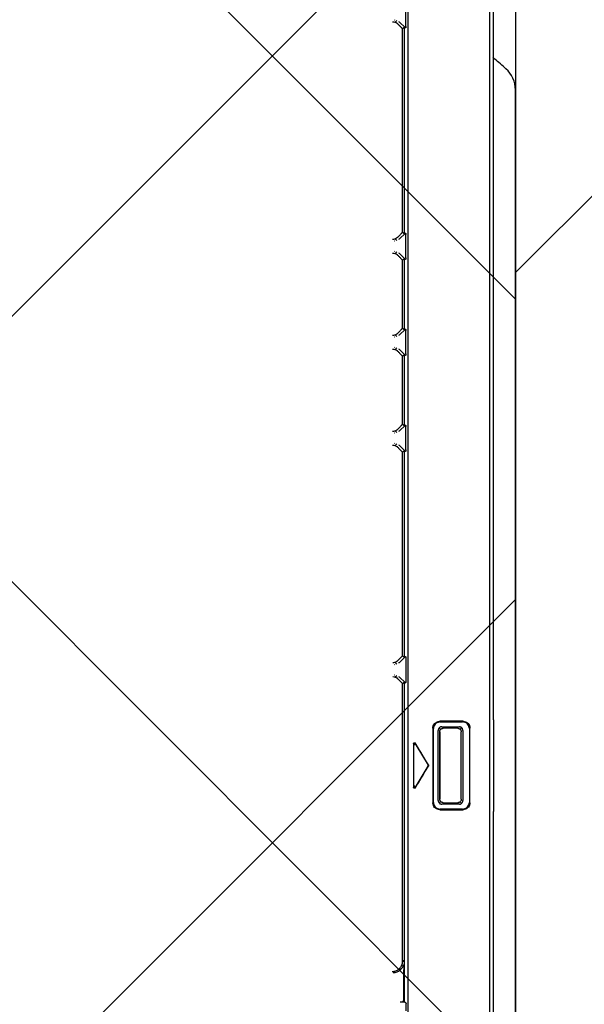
# Model space of a CAD drawing. Header units: millimetres. Extents: x 24385 to 79107, y -56478 to -23676.
# Tile 95 of 256: x 29212 to 29228, y -35241 to -35213. Entities that reach past the tile are written whole.
import ezdxf

# ---------------------------------------------------------------- set-up
doc = ezdxf.new("R2010")
doc.units = ezdxf.units.MM
doc.header["$LTSCALE"] = 2
doc.linetypes.add('DASHED', pattern=[19.05, 12.7, -6.35])
doc.layers.add('0_OPIS', color=7, linetype='Continuous', lineweight=13)
doc.layers.add('A_KRESKOWANIE', color=9, linetype='Continuous', lineweight=0)
for name, color, linetype in [('3DPLAN_A_KRESKOWANIE 1', 253, 'Continuous'), ('3DPLAN_A_OPIS', 8, 'Continuous'), ('3DPLAN_K_NOŚNA', 7, 'Continuous'), ('IS_freon_urządzenia', 3, 'DASHED'), ('IS_KLIM_urządzenia', 3, 'Continuous')]:
    doc.layers.add(name, color=color, linetype=linetype)
doc.styles.add('ARIAL', font='arial.ttf')

# ---------------------------------------------------------------- blocks, each defined once
blk = doc.blocks.new('G$C8A3076D4')
at = {"layer": 'IS_KLIM_urządzenia', "linetype": 'Continuous'}
for p, q in [((38.079, 24.563), (40.349, 24.563)), ((37.874, 23.665), (37.874, 24.354)), ((37.917, 24.52), (37.928, 24.508)), ((38.023, 23.71), (38.022, 24.255)), ((38.1, 24.282), (38.059, 24.323)), ((38.134, 24.36), (40.294, 24.36)), ((40.328, 24.282), (40.37, 24.323)), ((40.406, 24.255), (40.405, 23.718)), ((40.5, 24.508), (40.511, 24.52)), ((40.555, 24.353), (40.555, 23.666)), ((38.101, 23.684), (38.06, 23.643)), ((40.284, 23.658), (38.143, 23.658)), ((40.327, 23.683), (40.368, 23.643)), ((37.928, 23.512), (37.916, 23.5)), ((40.351, 23.457), (38.077, 23.457)), ((40.292, 23.606), (38.136, 23.606)), ((40.512, 23.5), (40.5, 23.512)), ((38.581, 22.917), (39.199, 23.29)), ((39.2, 23.289), (39.231, 23.289)), ((39.214, 23.297), (39.214, 23.309)), ((39.231, 23.289), (39.848, 22.917)), ((38.558, 22.88), (38.513, 22.867)), ((39.87, 22.88), (39.915, 22.867)), ((100.072, 22.682), (2.637, 22.68)), ((16.324, 22.405), (16.513, 22.594)), ((16.5, 22.553), (22.84, 22.553)), ((22.827, 22.594), (23.015, 22.405)), ((23.448, 22.406), (23.636, 22.594)), ((23.623, 22.553), (25.795, 22.553)), ((25.782, 22.594), (25.97, 22.405)), ((26.403, 22.406), (26.591, 22.594)), ((26.578, 22.553), (28.75, 22.553)), ((28.737, 22.594), (28.925, 22.406)), ((29.358, 22.406), (29.546, 22.594)), ((29.533, 22.553), (35.874, 22.553)), ((35.861, 22.594), (36.049, 22.406)), ((36.482, 22.406), (36.67, 22.594)), ((36.657, 22.553), (46.488, 22.553)), ((45.344, 22.544), (45.502, 22.544)), ((45.458, 22.415), (45.487, 22.445)), ((46.485, 22.544), (45.502, 22.544)), ((46.496, 22.581), (46.496, 22.433)), ((16.262, 22.255), (16.269, 22.272)), ((16.333, 22.277), (16.282, 22.325)), ((16.315, 22.384), (16.324, 22.405)), ((23.058, 22.325), (23.007, 22.277)), ((23.015, 22.405), (23.024, 22.384)), ((23.07, 22.273), (23.077, 22.255)), ((23.386, 22.255), (23.393, 22.272)), ((23.456, 22.277), (23.406, 22.325)), ((23.439, 22.384), (23.448, 22.406)), ((26.013, 22.325), (25.962, 22.277)), ((25.97, 22.405), (25.979, 22.384)), ((26.025, 22.273), (26.032, 22.255)), ((26.341, 22.255), (26.348, 22.272)), ((26.411, 22.277), (26.361, 22.325)), ((26.394, 22.384), (26.403, 22.406)), ((28.968, 22.325), (28.917, 22.277)), ((28.925, 22.405), (28.934, 22.384)), ((28.98, 22.273), (28.987, 22.255)), ((29.296, 22.255), (29.303, 22.272)), ((29.367, 22.277), (29.316, 22.325)), ((29.349, 22.384), (29.358, 22.406)), ((36.092, 22.325), (36.041, 22.278)), ((36.049, 22.406), (36.058, 22.384)), ((36.104, 22.273), (36.111, 22.255)), ((36.42, 22.255), (36.427, 22.273)), ((36.49, 22.278), (36.44, 22.325)), ((36.473, 22.384), (36.482, 22.406))]:
    blk.add_line(p, q, dxfattribs=at)
for points, degree in [([(18.418, 25.983), (18.17, 25.983), (17.928, 25.872), (17.767, 25.688)], 3), ([(18.643, 25.983), (18.568, 25.983), (18.493, 25.983), (18.418, 25.983)], 3), ([(5.501, 25.184), (87.905, 25.184)], 1), ([(13.075, 25.294), (21.292, 25.294), (29.509, 25.294), (37.726, 25.294)], 3), ([(17.469, 25.349), (17.452, 25.329), (17.433, 25.31), (17.414, 25.292)], 3), ([(37.726, 25.294), (37.767, 25.297), (37.809, 25.301), (37.85, 25.304)], 3), ([(37.85, 25.304), (38.764, 25.304), (39.678, 25.304), (40.592, 25.304)], 3), ([(40.592, 25.304), (40.634, 25.301), (40.675, 25.297), (40.717, 25.294)], 3), ([(40.36, 24.582), (39.596, 24.582), (38.832, 24.582), (38.068, 24.582)], 3), ([(40.253, 24.313), (39.56, 24.313), (38.868, 24.313), (38.175, 24.313)], 3), ([(38.066, 23.438), (38.831, 23.438), (39.597, 23.438), (40.362, 23.438)], 3), ([(38.546, 22.845), (38.992, 22.845), (39.437, 22.845), (39.882, 22.845)], 3), ([(16.468, 22.611), (16.228, 22.611), (15.988, 22.611), (15.748, 22.611)], 3), ([(22.802, 22.508), (22.814, 22.52), (22.826, 22.531), (22.837, 22.542)], 3), ([(23.592, 22.611), (23.352, 22.611), (23.112, 22.611), (22.871, 22.611)], 3), ([(23.661, 22.508), (23.649, 22.52), (23.637, 22.531), (23.626, 22.542)], 3), ([(26.547, 22.611), (26.307, 22.611), (26.067, 22.611), (25.826, 22.611)], 3), ([(28.712, 22.509), (28.724, 22.52), (28.736, 22.531), (28.748, 22.542)], 3), ([(29.502, 22.611), (29.262, 22.611), (29.022, 22.611), (28.782, 22.611)], 3), ([(29.571, 22.509), (29.559, 22.52), (29.548, 22.531), (29.536, 22.542)], 3), ([(36.626, 22.612), (36.386, 22.612), (36.145, 22.612), (35.905, 22.612)], 3), ([(46.765, 22.612), (46.693, 22.612), (46.621, 22.612), (46.549, 22.612)], 3)]:
    blk.add_open_spline(points, degree=degree, dxfattribs=at)
for points, knots in [([(19.722, 25.983), (19.608, 25.983), (19.493, 25.983), (19.257, 25.983), (19.134, 25.983), (18.889, 25.983), (18.766, 25.983), (18.643, 25.983)], [0, 0, 0, 0, 0.317454, 0.317454, 0.658611, 0.658611, 1, 1, 1, 1]), ([(51.105, 25.983), (43.968, 25.983), (36.832, 25.983), (26.371, 25.983), (23.046, 25.983), (19.722, 25.983)], [0, 0, 0, 0, 0.682211, 0.682211, 1, 1, 1, 1]), ([(17.767, 25.688), (17.717, 25.631), (17.667, 25.574), (17.568, 25.461), (17.518, 25.405), (17.469, 25.349)], [0, 0, 0, 0, 0.503662, 0.503662, 1, 1, 1, 1]), ([(40.717, 25.294), (44.286, 25.294), (47.854, 25.294), (51.836, 25.294), (52.248, 25.294), (52.661, 25.294)], [0, 0, 0, 0, 0.896391, 0.896391, 1, 1, 1, 1]), ([(37.854, 24.369), (37.854, 24.393), (37.859, 24.417), (37.874, 24.462), (37.886, 24.484), (37.916, 24.521), (37.934, 24.537), (37.974, 24.562), (37.997, 24.571), (38.036, 24.58), (38.052, 24.582), (38.068, 24.582)], [0, 0, 0, 0, 0.214794, 0.214794, 0.429769, 0.429769, 0.642338, 0.642338, 0.854675, 0.854675, 1, 1, 1, 1]), ([(38.079, 24.563), (38.058, 24.562), (38.036, 24.558), (37.993, 24.543), (37.971, 24.531), (37.934, 24.501), (37.917, 24.482), (37.893, 24.442), (37.884, 24.419), (37.875, 24.383), (37.874, 24.368), (37.874, 24.354)], [0, 0, 0, 0, 0.200386, 0.200386, 0.426426, 0.426426, 0.648856, 0.648856, 0.868875, 0.868875, 1, 1, 1, 1]), ([(40.555, 24.353), (40.554, 24.376), (40.55, 24.399), (40.535, 24.443), (40.523, 24.465), (40.493, 24.502), (40.475, 24.518), (40.435, 24.543), (40.412, 24.552), (40.376, 24.56), (40.363, 24.562), (40.349, 24.563)], [0, 0, 0, 0, 0.213007, 0.213007, 0.435815, 0.435815, 0.655764, 0.655764, 0.875481, 0.875481, 1, 1, 1, 1]), ([(40.36, 24.582), (40.384, 24.582), (40.409, 24.578), (40.454, 24.562), (40.476, 24.55), (40.513, 24.52), (40.53, 24.501), (40.554, 24.461), (40.564, 24.438), (40.572, 24.4), (40.574, 24.385), (40.574, 24.369)], [0, 0, 0, 0, 0.21758, 0.21758, 0.435409, 0.435409, 0.649758, 0.649758, 0.861785, 0.861785, 1, 1, 1, 1]), ([(37.854, 24.369), (37.854, 24.294), (37.854, 24.219), (37.854, 24.027), (37.854, 23.909), (37.854, 23.744), (37.854, 23.698), (37.854, 23.651)], [0, 0, 0, 0, 0.312649, 0.312649, 0.804209, 0.804209, 1, 1, 1, 1]), ([(38.134, 24.359), (38.12, 24.36), (38.106, 24.358), (38.082, 24.35), (38.071, 24.344), (38.053, 24.329), (38.045, 24.32), (38.032, 24.299), (38.028, 24.288), (38.023, 24.269), (38.022, 24.262), (38.022, 24.255)], [0, 0, 0, 0, 0.240436, 0.240436, 0.451992, 0.451992, 0.661779, 0.661779, 0.871492, 0.871492, 1, 1, 1, 1]), ([(38.069, 24.206), (38.069, 24.218), (38.071, 24.23), (38.079, 24.253), (38.085, 24.264), (38.1, 24.283), (38.109, 24.291), (38.129, 24.303), (38.14, 24.308), (38.16, 24.312), (38.167, 24.313), (38.175, 24.313)], [0, 0, 0, 0, 0.216905, 0.216905, 0.434003, 0.434003, 0.648392, 0.648392, 0.860882, 0.860882, 1, 1, 1, 1]), ([(40.253, 24.313), (40.265, 24.313), (40.277, 24.311), (40.299, 24.303), (40.31, 24.297), (40.329, 24.282), (40.337, 24.273), (40.349, 24.253), (40.354, 24.242), (40.359, 24.222), (40.359, 24.214), (40.359, 24.206)], [0, 0, 0, 0, 0.214481, 0.214481, 0.429097, 0.429097, 0.641919, 0.641919, 0.854666, 0.854666, 1, 1, 1, 1]), ([(40.406, 24.255), (40.406, 24.266), (40.404, 24.278), (40.396, 24.3), (40.39, 24.31), (40.375, 24.329), (40.366, 24.337), (40.345, 24.35), (40.334, 24.355), (40.314, 24.359), (40.304, 24.36), (40.295, 24.36)], [0, 0, 0, 0, 0.199879, 0.199879, 0.414829, 0.414829, 0.627096, 0.627096, 0.837484, 0.837484, 1, 1, 1, 1]), ([(40.574, 23.651), (40.574, 23.726), (40.574, 23.8), (40.574, 23.993), (40.574, 24.111), (40.574, 24.275), (40.574, 24.322), (40.574, 24.369)], [0, 0, 0, 0, 0.312646, 0.312646, 0.804205, 0.804205, 1, 1, 1, 1]), ([(38.069, 24.206), (38.069, 24.123), (38.069, 24.039), (38.069, 23.891), (38.069, 23.825), (38.069, 23.759)], [0, 0, 0, 0, 0.558723, 0.558723, 1, 1, 1, 1]), ([(40.359, 23.759), (40.359, 23.777), (40.359, 23.795), (40.359, 23.898), (40.359, 23.983), (40.359, 24.114), (40.359, 24.16), (40.359, 24.206)], [0, 0, 0, 0, 0.121183, 0.121183, 0.690588, 0.690588, 1, 1, 1, 1]), ([(38.066, 23.438), (38.042, 23.438), (38.018, 23.442), (37.973, 23.458), (37.952, 23.47), (37.915, 23.499), (37.899, 23.517), (37.874, 23.557), (37.865, 23.579), (37.856, 23.618), (37.854, 23.634), (37.854, 23.651)], [0, 0, 0, 0, 0.215021, 0.215021, 0.430311, 0.430311, 0.642044, 0.642044, 0.853214, 0.853214, 1, 1, 1, 1]), ([(37.874, 23.665), (37.874, 23.642), (37.878, 23.619), (37.894, 23.575), (37.906, 23.553), (37.936, 23.516), (37.954, 23.5), (37.994, 23.476), (38.017, 23.467), (38.052, 23.459), (38.065, 23.458), (38.077, 23.457)], [0, 0, 0, 0, 0.212578, 0.212578, 0.440491, 0.440491, 0.66255, 0.66255, 0.881429, 0.881429, 1, 1, 1, 1]), ([(38.023, 23.71), (38.023, 23.699), (38.025, 23.688), (38.033, 23.666), (38.039, 23.655), (38.054, 23.637), (38.063, 23.629), (38.084, 23.616), (38.095, 23.611), (38.116, 23.607), (38.126, 23.606), (38.136, 23.606)], [0, 0, 0, 0, 0.195725, 0.195725, 0.40736, 0.40736, 0.61804, 0.61804, 0.828853, 0.828853, 1, 1, 1, 1]), ([(38.177, 23.652), (38.165, 23.652), (38.152, 23.654), (38.13, 23.662), (38.119, 23.668), (38.1, 23.683), (38.092, 23.693), (38.079, 23.713), (38.074, 23.724), (38.07, 23.744), (38.069, 23.751), (38.069, 23.759)], [0, 0, 0, 0, 0.21663, 0.21663, 0.433377, 0.433377, 0.648465, 0.648465, 0.862269, 0.862269, 1, 1, 1, 1]), ([(38.177, 23.652), (38.509, 23.652), (38.841, 23.652), (39.532, 23.652), (39.892, 23.652), (40.251, 23.652)], [0, 0, 0, 0, 0.479926, 0.479926, 1, 1, 1, 1]), ([(40.359, 23.759), (40.359, 23.747), (40.357, 23.735), (40.349, 23.712), (40.343, 23.701), (40.328, 23.683), (40.319, 23.675), (40.298, 23.662), (40.287, 23.657), (40.267, 23.653), (40.259, 23.652), (40.251, 23.652)], [0, 0, 0, 0, 0.214744, 0.214744, 0.429562, 0.429562, 0.643409, 0.643409, 0.857391, 0.857391, 1, 1, 1, 1]), ([(40.292, 23.606), (40.306, 23.605), (40.32, 23.607), (40.345, 23.616), (40.356, 23.622), (40.375, 23.637), (40.383, 23.646), (40.395, 23.667), (40.4, 23.678), (40.405, 23.699), (40.405, 23.708), (40.405, 23.717)], [0, 0, 0, 0, 0.235376, 0.235376, 0.440956, 0.440956, 0.644962, 0.644962, 0.84775, 0.84775, 1, 1, 1, 1]), ([(40.351, 23.457), (40.372, 23.458), (40.394, 23.462), (40.436, 23.477), (40.458, 23.489), (40.495, 23.519), (40.51, 23.537), (40.535, 23.576), (40.544, 23.599), (40.553, 23.636), (40.554, 23.651), (40.555, 23.666)], [0, 0, 0, 0, 0.199355, 0.199355, 0.422545, 0.422545, 0.641499, 0.641499, 0.85989, 0.85989, 1, 1, 1, 1]), ([(40.574, 23.651), (40.574, 23.626), (40.57, 23.602), (40.554, 23.556), (40.542, 23.535), (40.512, 23.497), (40.493, 23.481), (40.453, 23.457), (40.431, 23.448), (40.393, 23.44), (40.378, 23.438), (40.362, 23.438)], [0, 0, 0, 0, 0.218422, 0.218422, 0.437198, 0.437198, 0.651069, 0.651069, 0.861858, 0.861858, 1, 1, 1, 1]), ([(39.198, 23.304), (39.113, 23.253), (39.028, 23.202), (38.852, 23.097), (38.762, 23.043), (38.625, 22.96), (38.578, 22.932), (38.531, 22.904)], [0, 0, 0, 0, 0.382847, 0.382847, 0.789119, 0.789119, 1, 1, 1, 1]), ([(39.198, 23.304), (39.201, 23.306), (39.204, 23.308), (39.211, 23.309), (39.215, 23.309), (39.222, 23.308), (39.225, 23.307), (39.229, 23.305), (39.23, 23.305), (39.231, 23.304)], [0, 0, 0, 0, 0.312096, 0.312096, 0.624293, 0.624293, 0.935211, 0.935211, 1, 1, 1, 1]), ([(39.897, 22.904), (39.846, 22.935), (39.795, 22.966), (39.653, 23.051), (39.563, 23.105), (39.392, 23.208), (39.311, 23.256), (39.231, 23.304)], [0, 0, 0, 0, 0.230731, 0.230731, 0.637012, 0.637012, 1, 1, 1, 1]), ([(38.546, 22.845), (38.542, 22.845), (38.537, 22.845), (38.53, 22.848), (38.526, 22.85), (38.52, 22.854), (38.518, 22.857), (38.514, 22.863), (38.513, 22.867), (38.512, 22.873), (38.512, 22.876), (38.513, 22.882), (38.514, 22.885), (38.517, 22.891), (38.519, 22.894), (38.524, 22.899), (38.528, 22.902), (38.531, 22.904)], [0, 0, 0, 0, 0.154291, 0.154291, 0.283918, 0.283918, 0.414787, 0.414787, 0.527246, 0.527246, 0.63128, 0.63128, 0.740016, 0.740016, 0.863016, 0.863016, 1, 1, 1, 1]), ([(38.581, 22.917), (38.577, 22.915), (38.573, 22.911), (38.568, 22.904), (38.566, 22.901), (38.564, 22.894), (38.563, 22.89), (38.564, 22.883), (38.565, 22.879), (38.568, 22.874), (38.57, 22.871), (38.574, 22.867), (38.577, 22.865), (38.582, 22.862), (38.584, 22.861), (38.587, 22.86)], [0, 0, 0, 0, 0.196694, 0.196694, 0.349936, 0.349936, 0.504629, 0.504629, 0.638182, 0.638182, 0.761244, 0.761244, 0.889275, 0.889275, 1, 1, 1, 1]), ([(39.833, 22.859), (39.836, 22.859), (39.84, 22.86), (39.847, 22.863), (39.851, 22.864), (39.857, 22.869), (39.859, 22.872), (39.863, 22.878), (39.864, 22.881), (39.865, 22.888), (39.865, 22.891), (39.864, 22.897), (39.863, 22.9), (39.86, 22.906), (39.858, 22.909), (39.853, 22.914), (39.851, 22.916), (39.848, 22.917)], [0, 0, 0, 0, 0.138876, 0.138876, 0.276148, 0.276148, 0.414741, 0.414741, 0.533716, 0.533716, 0.643356, 0.643356, 0.757483, 0.757483, 0.886173, 0.886173, 1, 1, 1, 1]), ([(39.897, 22.904), (39.902, 22.901), (39.906, 22.898), (39.912, 22.89), (39.914, 22.887), (39.916, 22.88), (39.917, 22.876), (39.916, 22.868), (39.915, 22.865), (39.912, 22.86), (39.91, 22.857), (39.906, 22.853), (39.903, 22.851), (39.898, 22.848), (39.894, 22.846), (39.888, 22.845), (39.885, 22.845), (39.882, 22.845)], [0, 0, 0, 0, 0.191145, 0.191145, 0.322347, 0.322347, 0.454834, 0.454834, 0.568645, 0.568645, 0.672752, 0.672752, 0.78059, 0.78059, 0.901973, 0.901973, 1, 1, 1, 1]), ([(16.381, 22.352), (16.402, 22.373), (16.423, 22.394), (16.464, 22.436), (16.485, 22.456), (16.517, 22.488), (16.527, 22.498), (16.537, 22.508)], [0, 0, 0, 0, 0.400528, 0.400528, 0.801056, 0.801056, 1, 1, 1, 1]), ([(16.468, 22.611), (16.474, 22.611), (16.48, 22.611), (16.489, 22.609), (16.493, 22.608), (16.496, 22.607)], [0, 0, 0, 0, 0.646482, 0.646482, 1, 1, 1, 1]), ([(16.496, 22.607), (16.499, 22.606), (16.502, 22.605), (16.507, 22.601), (16.509, 22.599), (16.512, 22.595), (16.513, 22.593), (16.514, 22.587), (16.513, 22.584), (16.511, 22.581)], [0, 0, 0, 0, 0.22085, 0.22085, 0.442447, 0.442447, 0.653887, 0.653887, 1, 1, 1, 1]), ([(16.502, 22.542), (16.498, 22.545), (16.498, 22.553), (16.505, 22.569), (16.508, 22.575), (16.511, 22.581)], [0, 0, 0, 0, 0.688827, 0.688827, 1, 1, 1, 1]), ([(16.537, 22.508), (16.536, 22.509), (16.535, 22.51), (16.524, 22.521), (16.513, 22.531), (16.502, 22.542)], [0, 0, 0, 0, 0.075967, 0.075967, 1, 1, 1, 1]), ([(22.802, 22.508), (22.787, 22.508), (22.773, 22.508), (20.699, 22.508), (18.64, 22.508), (16.567, 22.508), (16.552, 22.508), (16.537, 22.508)], [0, 0, 0, 0, 0.007073, 0.007073, 0.992927, 0.992927, 1, 1, 1, 1]), ([(22.802, 22.508), (22.812, 22.498), (22.823, 22.488), (22.854, 22.457), (22.875, 22.436), (22.917, 22.394), (22.937, 22.373), (22.958, 22.352)], [0, 0, 0, 0, 0.198956, 0.198956, 0.599478, 0.599478, 1, 1, 1, 1]), ([(22.828, 22.581), (22.827, 22.584), (22.826, 22.587), (22.826, 22.592), (22.827, 22.594), (22.83, 22.599), (22.832, 22.601), (22.838, 22.605), (22.841, 22.606), (22.844, 22.607)], [0, 0, 0, 0, 0.30104, 0.30104, 0.549156, 0.549156, 0.800113, 0.800113, 1, 1, 1, 1]), ([(22.828, 22.581), (22.831, 22.575), (22.834, 22.57), (22.841, 22.553), (22.841, 22.545), (22.837, 22.542)], [0, 0, 0, 0, 0.293995, 0.293995, 1, 1, 1, 1]), ([(22.844, 22.607), (22.849, 22.609), (22.855, 22.61), (22.865, 22.611), (22.868, 22.611), (22.871, 22.611)], [0, 0, 0, 0, 0.645273, 0.645273, 1, 1, 1, 1]), ([(23.505, 22.352), (23.526, 22.373), (23.547, 22.394), (23.588, 22.436), (23.609, 22.457), (23.64, 22.488), (23.651, 22.498), (23.661, 22.508)], [0, 0, 0, 0, 0.400528, 0.400528, 0.801056, 0.801056, 1, 1, 1, 1]), ([(23.592, 22.611), (23.598, 22.611), (23.604, 22.611), (23.613, 22.609), (23.617, 22.608), (23.619, 22.607)], [0, 0, 0, 0, 0.646482, 0.646482, 1, 1, 1, 1]), ([(23.619, 22.607), (23.623, 22.606), (23.626, 22.605), (23.631, 22.601), (23.633, 22.599), (23.636, 22.595), (23.637, 22.593), (23.638, 22.587), (23.637, 22.584), (23.635, 22.581)], [0, 0, 0, 0, 0.22085, 0.22085, 0.442447, 0.442447, 0.653888, 0.653888, 1, 1, 1, 1]), ([(23.626, 22.542), (23.622, 22.545), (23.622, 22.553), (23.629, 22.569), (23.632, 22.575), (23.635, 22.581)], [0, 0, 0, 0, 0.688827, 0.688827, 1, 1, 1, 1]), ([(25.757, 22.509), (25.742, 22.509), (25.728, 22.509), (25.044, 22.509), (24.375, 22.509), (23.691, 22.508), (23.676, 22.508), (23.661, 22.508)], [0, 0, 0, 0, 0.021142, 0.021142, 0.978859, 0.978859, 1, 1, 1, 1]), ([(25.757, 22.509), (25.758, 22.509), (25.759, 22.51), (25.771, 22.521), (25.782, 22.532), (25.793, 22.542)], [0, 0, 0, 0, 0.075961, 0.075961, 1, 1, 1, 1]), ([(25.757, 22.509), (25.767, 22.498), (25.778, 22.488), (25.809, 22.457), (25.83, 22.436), (25.872, 22.394), (25.892, 22.373), (25.913, 22.352)], [0, 0, 0, 0, 0.198956, 0.198956, 0.599478, 0.599478, 1, 1, 1, 1]), ([(25.783, 22.581), (25.782, 22.584), (25.781, 22.587), (25.781, 22.592), (25.782, 22.594), (25.785, 22.599), (25.787, 22.601), (25.793, 22.605), (25.796, 22.606), (25.799, 22.607)], [0, 0, 0, 0, 0.30104, 0.30104, 0.549156, 0.549156, 0.800113, 0.800113, 1, 1, 1, 1]), ([(25.783, 22.581), (25.787, 22.575), (25.789, 22.57), (25.796, 22.554), (25.796, 22.545), (25.793, 22.542)], [0, 0, 0, 0, 0.293995, 0.293995, 1, 1, 1, 1]), ([(25.799, 22.607), (25.804, 22.609), (25.81, 22.61), (25.82, 22.611), (25.823, 22.611), (25.826, 22.611)], [0, 0, 0, 0, 0.645273, 0.645273, 1, 1, 1, 1]), ([(26.46, 22.352), (26.481, 22.373), (26.502, 22.394), (26.543, 22.436), (26.564, 22.457), (26.595, 22.488), (26.606, 22.498), (26.616, 22.509)], [0, 0, 0, 0, 0.400528, 0.400528, 0.801056, 0.801056, 1, 1, 1, 1]), ([(26.547, 22.611), (26.553, 22.611), (26.559, 22.611), (26.568, 22.609), (26.572, 22.609), (26.575, 22.607)], [0, 0, 0, 0, 0.646482, 0.646482, 1, 1, 1, 1]), ([(26.575, 22.607), (26.578, 22.606), (26.581, 22.605), (26.586, 22.601), (26.588, 22.599), (26.591, 22.595), (26.592, 22.593), (26.593, 22.588), (26.592, 22.584), (26.59, 22.581)], [0, 0, 0, 0, 0.22085, 0.22085, 0.442447, 0.442447, 0.653888, 0.653888, 1, 1, 1, 1]), ([(26.581, 22.542), (26.577, 22.545), (26.577, 22.553), (26.584, 22.569), (26.587, 22.575), (26.59, 22.581)], [0, 0, 0, 0, 0.688827, 0.688827, 1, 1, 1, 1]), ([(26.616, 22.509), (26.615, 22.509), (26.614, 22.51), (26.603, 22.521), (26.592, 22.532), (26.581, 22.542)], [0, 0, 0, 0, 0.075961, 0.075961, 1, 1, 1, 1]), ([(28.712, 22.509), (28.697, 22.509), (28.683, 22.509), (27.999, 22.509), (27.33, 22.509), (26.646, 22.509), (26.631, 22.509), (26.616, 22.509)], [0, 0, 0, 0, 0.021142, 0.021142, 0.978859, 0.978859, 1, 1, 1, 1]), ([(28.712, 22.509), (28.723, 22.498), (28.733, 22.488), (28.764, 22.457), (28.785, 22.436), (28.827, 22.394), (28.848, 22.373), (28.868, 22.352)], [0, 0, 0, 0, 0.198956, 0.198956, 0.599478, 0.599478, 1, 1, 1, 1]), ([(28.738, 22.581), (28.737, 22.584), (28.736, 22.587), (28.736, 22.592), (28.737, 22.594), (28.74, 22.599), (28.742, 22.602), (28.748, 22.605), (28.751, 22.606), (28.754, 22.608)], [0, 0, 0, 0, 0.30104, 0.30104, 0.549156, 0.549156, 0.800113, 0.800113, 1, 1, 1, 1]), ([(28.738, 22.581), (28.742, 22.575), (28.744, 22.57), (28.751, 22.554), (28.751, 22.545), (28.748, 22.542)], [0, 0, 0, 0, 0.293995, 0.293995, 1, 1, 1, 1]), ([(28.754, 22.608), (28.759, 22.609), (28.765, 22.611), (28.775, 22.611), (28.778, 22.611), (28.782, 22.611)], [0, 0, 0, 0, 0.645272, 0.645272, 1, 1, 1, 1]), ([(29.415, 22.352), (29.436, 22.373), (29.457, 22.394), (29.498, 22.436), (29.519, 22.457), (29.55, 22.488), (29.561, 22.498), (29.571, 22.509)], [0, 0, 0, 0, 0.400528, 0.400528, 0.801056, 0.801056, 1, 1, 1, 1]), ([(29.502, 22.611), (29.508, 22.611), (29.514, 22.611), (29.523, 22.609), (29.527, 22.609), (29.53, 22.608)], [0, 0, 0, 0, 0.646482, 0.646482, 1, 1, 1, 1]), ([(29.53, 22.608), (29.533, 22.606), (29.536, 22.605), (29.541, 22.601), (29.543, 22.599), (29.546, 22.595), (29.547, 22.593), (29.548, 22.588), (29.547, 22.584), (29.545, 22.581)], [0, 0, 0, 0, 0.22085, 0.22085, 0.442447, 0.442447, 0.653888, 0.653888, 1, 1, 1, 1]), ([(29.536, 22.542), (29.532, 22.545), (29.532, 22.553), (29.539, 22.569), (29.542, 22.575), (29.545, 22.581)], [0, 0, 0, 0, 0.688827, 0.688827, 1, 1, 1, 1]), ([(35.836, 22.509), (35.821, 22.509), (35.807, 22.509), (33.733, 22.509), (31.674, 22.509), (29.601, 22.509), (29.586, 22.509), (29.571, 22.509)], [0, 0, 0, 0, 0.007073, 0.007073, 0.992927, 0.992927, 1, 1, 1, 1]), ([(35.836, 22.509), (35.837, 22.51), (35.838, 22.51), (35.85, 22.521), (35.861, 22.532), (35.871, 22.542)], [0, 0, 0, 0, 0.075964, 0.075964, 1, 1, 1, 1]), ([(35.836, 22.509), (35.846, 22.498), (35.857, 22.488), (35.888, 22.457), (35.909, 22.436), (35.951, 22.394), (35.971, 22.373), (35.992, 22.353)], [0, 0, 0, 0, 0.198956, 0.198956, 0.599478, 0.599478, 1, 1, 1, 1]), ([(35.862, 22.582), (35.861, 22.584), (35.86, 22.587), (35.86, 22.592), (35.861, 22.595), (35.864, 22.599), (35.866, 22.602), (35.872, 22.605), (35.875, 22.607), (35.878, 22.608)], [0, 0, 0, 0, 0.30104, 0.30104, 0.549156, 0.549156, 0.800113, 0.800113, 1, 1, 1, 1]), ([(35.862, 22.582), (35.865, 22.576), (35.868, 22.57), (35.875, 22.554), (35.875, 22.546), (35.871, 22.542)], [0, 0, 0, 0, 0.293995, 0.293995, 1, 1, 1, 1]), ([(35.878, 22.608), (35.883, 22.61), (35.889, 22.611), (35.899, 22.611), (35.902, 22.612), (35.905, 22.612)], [0, 0, 0, 0, 0.645272, 0.645272, 1, 1, 1, 1]), ([(36.539, 22.353), (36.56, 22.373), (36.581, 22.394), (36.622, 22.436), (36.643, 22.457), (36.674, 22.488), (36.685, 22.498), (36.695, 22.509)], [0, 0, 0, 0, 0.400528, 0.400528, 0.801056, 0.801056, 1, 1, 1, 1]), ([(36.626, 22.612), (36.632, 22.612), (36.638, 22.611), (36.647, 22.61), (36.651, 22.609), (36.653, 22.608)], [0, 0, 0, 0, 0.646482, 0.646482, 1, 1, 1, 1]), ([(36.653, 22.608), (36.657, 22.606), (36.66, 22.605), (36.665, 22.601), (36.667, 22.599), (36.67, 22.595), (36.671, 22.593), (36.671, 22.588), (36.671, 22.585), (36.669, 22.582)], [0, 0, 0, 0, 0.22085, 0.22085, 0.442447, 0.442447, 0.653888, 0.653888, 1, 1, 1, 1]), ([(36.66, 22.542), (36.656, 22.546), (36.656, 22.553), (36.663, 22.569), (36.666, 22.575), (36.669, 22.582)], [0, 0, 0, 0, 0.688827, 0.688827, 1, 1, 1, 1]), ([(36.695, 22.509), (36.694, 22.51), (36.693, 22.51), (36.681, 22.522), (36.671, 22.532), (36.66, 22.542)], [0, 0, 0, 0, 0.075965, 0.075965, 1, 1, 1, 1]), ([(45.232, 22.509), (42.401, 22.509), (39.57, 22.509), (36.725, 22.509), (36.71, 22.509), (36.695, 22.509)], [0, 0, 0, 0, 0.994809, 0.994809, 1, 1, 1, 1]), ([(45.242, 22.539), (45.232, 22.539), (45.222, 22.54), (45.209, 22.541), (45.206, 22.542), (45.202, 22.542), (45.201, 22.542), (45.201, 22.542)], [0, 0, 0, 0, 0.70047, 0.70047, 0.947671, 0.947671, 1, 1, 1, 1]), ([(45.552, 22.188), (45.552, 22.225), (45.545, 22.261), (45.521, 22.33), (45.503, 22.362), (45.458, 22.419), (45.43, 22.443), (45.369, 22.48), (45.335, 22.494), (45.301, 22.501), (45.278, 22.506), (45.255, 22.509), (45.232, 22.509)], [0, 0, 0, 0, 0.217449, 0.217449, 0.435093, 0.435093, 0.650006, 0.650006, 0.863006, 0.863006, 0.863006, 1, 1, 1, 1]), ([(45.242, 22.539), (45.248, 22.538), (45.254, 22.538), (45.26, 22.538), (45.26, 22.538), (45.261, 22.538)], [0, 0, 0, 0, 0.938698, 0.938698, 1, 1, 1, 1]), ([(45.586, 22.217), (45.586, 22.22), (45.586, 22.222), (45.586, 22.263), (45.579, 22.3), (45.553, 22.369), (45.535, 22.402), (45.488, 22.457), (45.46, 22.481), (45.402, 22.515), (45.372, 22.527), (45.341, 22.535)], [0, 0, 0, 0, 0.020676, 0.020676, 0.27885, 0.27885, 0.532157, 0.532157, 0.781028, 0.781028, 1, 1, 1, 1]), ([(46.487, 22.552), (46.486, 22.55), (46.486, 22.548), (46.484, 22.541), (46.484, 22.536), (46.483, 22.526), (46.483, 22.521), (46.482, 22.511), (46.482, 22.506), (46.482, 22.502)], [0, 0, 0, 0, 0.269086, 0.269086, 0.538282, 0.538282, 0.805839, 0.805839, 1, 1, 1, 1]), ([(46.496, 22.58), (46.494, 22.57), (46.491, 22.563), (46.488, 22.555), (46.488, 22.553), (46.487, 22.552)], [0, 0, 0, 0, 0.795673, 0.795673, 1, 1, 1, 1]), ([(46.496, 22.58), (46.497, 22.584), (46.5, 22.589), (46.508, 22.597), (46.513, 22.601), (46.521, 22.606), (46.524, 22.607), (46.527, 22.608)], [0, 0, 0, 0, 0.446274, 0.446274, 0.846602, 0.846602, 1, 1, 1, 1]), ([(46.527, 22.608), (46.531, 22.609), (46.536, 22.611), (46.543, 22.612), (46.546, 22.612), (46.549, 22.612)], [0, 0, 0, 0, 0.62799, 0.62799, 1, 1, 1, 1]), ([(16.319, 22.201), (16.319, 22.225), (16.323, 22.25), (16.339, 22.295), (16.351, 22.317), (16.371, 22.342), (16.376, 22.347), (16.381, 22.352)], [0, 0, 0, 0, 0.434411, 0.434411, 0.869218, 0.869218, 1, 1, 1, 1]), ([(22.958, 22.352), (22.975, 22.335), (22.989, 22.315), (23.01, 22.272), (23.017, 22.249), (23.02, 22.217), (23.021, 22.209), (23.021, 22.201)], [0, 0, 0, 0, 0.429267, 0.429267, 0.858235, 0.858235, 1, 1, 1, 1]), ([(23.442, 22.201), (23.442, 22.225), (23.447, 22.25), (23.463, 22.295), (23.475, 22.317), (23.495, 22.342), (23.5, 22.347), (23.505, 22.352)], [0, 0, 0, 0, 0.434411, 0.434411, 0.869218, 0.869218, 1, 1, 1, 1]), ([(25.913, 22.352), (25.93, 22.336), (25.944, 22.316), (25.965, 22.273), (25.972, 22.249), (25.975, 22.217), (25.976, 22.209), (25.976, 22.201)], [0, 0, 0, 0, 0.429267, 0.429267, 0.858235, 0.858235, 1, 1, 1, 1]), ([(26.397, 22.201), (26.398, 22.226), (26.402, 22.25), (26.418, 22.296), (26.43, 22.317), (26.45, 22.342), (26.455, 22.347), (26.46, 22.352)], [0, 0, 0, 0, 0.434411, 0.434411, 0.869218, 0.869218, 1, 1, 1, 1]), ([(28.868, 22.352), (28.885, 22.336), (28.899, 22.316), (28.92, 22.273), (28.927, 22.249), (28.93, 22.217), (28.931, 22.209), (28.931, 22.201)], [0, 0, 0, 0, 0.429267, 0.429267, 0.858235, 0.858235, 1, 1, 1, 1]), ([(29.353, 22.201), (29.353, 22.226), (29.357, 22.25), (29.373, 22.296), (29.385, 22.317), (29.405, 22.342), (29.41, 22.347), (29.415, 22.352)], [0, 0, 0, 0, 0.434411, 0.434411, 0.869218, 0.869218, 1, 1, 1, 1]), ([(35.992, 22.353), (36.009, 22.336), (36.023, 22.316), (36.044, 22.273), (36.051, 22.249), (36.054, 22.218), (36.055, 22.21), (36.055, 22.202)], [0, 0, 0, 0, 0.429267, 0.429267, 0.858235, 0.858235, 1, 1, 1, 1]), ([(36.476, 22.202), (36.476, 22.229), (36.482, 22.257), (36.502, 22.305), (36.515, 22.326), (36.534, 22.347), (36.536, 22.35), (36.539, 22.353)], [0, 0, 0, 0, 0.49841, 0.49841, 0.933977, 0.933977, 1, 1, 1, 1])]:
    blk.add_open_spline(points, degree=3, knots=knots, dxfattribs=at)
blk = doc.blocks.new('II pietrooo')
at = {"layer": '3DPLAN_A_KRESKOWANIE 1'}
h = blk.add_hatch(dxfattribs=at)
h.set_pattern_fill('ANSI31', color=256, scale=7.5, style=0)
h.set_pattern_definition([(45, (25713.503, -37486.946), (-16.83798, 16.83798), [])])
h.paths.add_polyline_path([(28996.124, -35640.037), (29220.124, -35640.037), (29220.124, -35744.037), (29268.124, -35744.037), (29268.124, -35638.037), (29280.124, -35638.037), (29280.124, -35618.037), (28996.124, -35618.037)])
h.paths.add_polyline_path([(28878.124, -35618.037), (28627.124, -35618.037), (28627.124, -35638.715), (28681.519, -35638.715), (28681.519, -35640.037), (28878.124, -35640.037)])
h.paths.add_polyline_path([(28627.124, -35774.701), (28669.124, -35774.701), (28669.124, -35692.715), (28627.124, -35692.715)])
h.paths.add_polyline_path([(28558.698, -36657.037), (28739.124, -36657.037), (28739.124, -36571.037), (28671.124, -36571.037), (28671.124, -36518.037), (28657.124, -36518.037), (28657.124, -36236.037), (28700.124, -36236.037), (28700.124, -36016.037), (28669.124, -36016.037), (28669.124, -35828.701), (28627.124, -35828.701), (28627.124, -35865.037), (28626.124, -35886.037), (28626.124, -36572.037), (28558.698, -36572.037)])
h.paths.add_polyline_path([(29268.124, -35964.037), (29268.124, -35847.037), (29220.124, -35847.037), (29220.124, -35964.037)])
h.paths.add_polyline_path([(29503.486, -35638.037), (29503.486, -35618.037), (29460.124, -35618.037), (29460.124, -35600.037), (29450.124, -35600.037), (29450.124, -35618.037), (29383.124, -35618.037), (29383.124, -35638.037)])
h.paths.add_polyline_path([(28853.124, -36657.037), (29038.124, -36657.037), (29038.124, -36571.037), (28853.124, -36571.037)])
h.paths.add_polyline_path([(29151.124, -36657.037), (29338.124, -36657.037), (29338.124, -36571.037), (29270.124, -36571.037), (29270.124, -36518.037), (29220.124, -36518.037), (29220.124, -36571.037), (29151.124, -36571.037)])
h.paths.add_polyline_path([(29634.124, -36571.037), (29451.124, -36571.037), (29451.124, -36657.037), (29634.124, -36657.037)])
h.paths.add_polyline_path([(29935.124, -36571.037), (29869.124, -36571.037), (29869.124, -36518.037), (29822.124, -36518.037), (29822.124, -36571.037), (29747.124, -36571.037), (29747.124, -36657.037), (29935.124, -36657.037)])
h.paths.add_polyline_path([(30049.124, -36657.037), (30229.124, -36657.037), (30229.124, -36572.037), (30152.124, -36572.037), (30152.124, -35868.037), (30205.124, -35868.037), (30205.124, -35846.037), (30137.124, -35846.037), (30137.124, -36571.037), (30049.124, -36571.037)])
h.paths.add_polyline_path([(30416.124, -35967.037), (30444.124, -35967.037), (30444.124, -36519.037), (30416.124, -36519.037), (30416.124, -36572.037), (30344.124, -36572.037), (30344.124, -36657.037), (30525.124, -36657.037), (30525.124, -36569.037), (30491.124, -36569.037), (30491.124, -35961.037), (30561.124, -35961.037), (30561.124, -35942.037), (30464.124, -35942.037), (30464.124, -35846.037), (30308.124, -35846.037), (30308.124, -35868.037), (30416.124, -35868.037)])
h.paths.add_polyline_path([(30640.124, -36657.037), (30826.124, -36657.037), (30826.124, -36569.037), (30640.124, -36569.037)])
h.paths.add_polyline_path([(31069.124, -36128.037), (31069.124, -36517.037), (31041.124, -36517.037), (31041.124, -36569.037), (30941.124, -36569.037), (30941.124, -36657.037), (31677.485, -36657.037), (31677.485, -36350.037), (31638.124, -36350.037), (31638.124, -36497.037), (31585.124, -36497.037), (31585.124, -36562.037), (31092.124, -36562.037), (31092.124, -36128.037)])
h.paths.add_polyline_path([(31069.124, -35961.037), (30716.124, -35961.037), (30716.124, -35813.037), (30718.619, -35813.037), (30728.124, -35813.037), (30728.124, -35942.037), (31012.124, -35942.037), (31012.124, -35891.037), (31024.124, -35891.037), (31024.124, -35870.037), (31046.124, -35870.037), (31046.124, -35891.037), (31058.124, -35891.037), (31058.124, -35942.037), (31562.124, -35942.037), (31562.124, -35677.037), (31610.124, -35677.037), (31610.124, -35281.037), (31677.485, -35281.037), (31677.485, -36124.037), (31638.124, -36124.037), (31638.124, -35961.037), (31092.124, -35961.037), (31092.124, -36025.037), (31069.124, -36025.037)])
h.paths.add_polyline_path([(30708.333, -35857.49), (30708.333, -35812.361), (30740.733, -35812.361), (30740.733, -35857.49)], flags=9)
h.paths.add_polyline_path([(31062.124, -35694.037), (31062.124, -35618.037), (31015.124, -35618.037), (31015.124, -35694.037)])
h.paths.add_polyline_path([(31677.485, -35151.037), (31677.485, -34962.037), (30941.124, -34962.037), (30941.124, -35016.037), (31013.124, -35016.037), (31013.124, -35069.037), (31062.124, -35069.037), (31062.124, -35011.037), (31562.124, -35011.037), (31562.124, -35142.037), (31610.124, -35142.037), (31610.124, -35151.037)])
h.paths.add_polyline_path([(30826.124, -34962.037), (30640.124, -34962.037), (30640.124, -35016.037), (30826.124, -35016.037)])
h.paths.add_polyline_path([(30346.124, -35009.037), (30420.124, -35009.037), (30420.124, -35062.037), (30450.124, -35062.037), (30450.124, -35149.037), (30460.124, -35149.037), (30460.124, -35016.037), (30525.124, -35016.037), (30525.124, -34962.037), (30346.124, -34962.037)])
h.paths.add_polyline_path([(30231.124, -34962.037), (30056.124, -34962.037), (30056.124, -35009.037), (30231.124, -35009.037)])
h.paths.add_polyline_path([(29856.124, -35328.037), (29856.124, -35059.037), (29872.124, -35059.037), (29872.124, -35009.037), (29941.124, -35009.037), (29941.124, -34962.037), (29753.124, -34962.037), (29753.124, -35009.037), (29818.124, -35009.037), (29818.124, -35059.037), (29834.124, -35059.037), (29834.124, -35328.037)])
h.paths.add_polyline_path([(29460.124, -35480.037), (29460.124, -35466.037), (30247.124, -35466.037), (30247.124, -35441.037), (29856.124, -35441.037), (29856.124, -35428.037), (29834.124, -35428.037), (29834.124, -35441.037), (29556.124, -35441.037), (29556.124, -35009.037), (29638.124, -35009.037), (29638.124, -34962.037), (29461.124, -34962.037), (29461.124, -35016.037), (29547.124, -35016.037), (29547.124, -35448.037), (29368.124, -35448.037), (29368.124, -35466.037), (29450.124, -35466.037), (29450.124, -35480.037), (29452.119, -35480.037)])
h.paths.add_polyline_path([(29336.124, -34962.037), (29156.457, -34962.037), (29156.457, -35014.037), (29226.457, -35014.037), (29226.457, -35404.037), (29175.457, -35404.037), (29175.457, -35444.037), (28929.457, -35444.037), (28929.457, -35466.037), (29265.124, -35466.037), (29265.124, -35448.037), (29253.124, -35448.037), (29253.124, -35070.037), (29282.124, -35070.037), (29282.124, -35016.037), (29336.124, -35016.037)])
h.paths.add_polyline_path([(28860.457, -35014.037), (29041.457, -35014.037), (29041.457, -34962.037), (28860.457, -34962.037)])
h.paths.add_polyline_path([(28697.457, -35187.037), (28697.457, -35084.037), (28674.457, -35084.037), (28674.457, -35014.037), (28745.457, -35014.037), (28745.457, -34962.037), (28602.124, -34962.037), (28602.124, -35015.037), (28627.124, -35015.037), (28627.124, -35067.037), (28642.124, -35067.037), (28642.124, -35072.037), (28642.124, -35146.32), (28685.708, -35146.32), (28685.708, -35187.037)])
h.paths.add_polyline_path([(28642.124, -35353.037), (28635.124, -35353.037), (28635.124, -35438.037), (28643.124, -35438.037), (28643.124, -35466.037), (28829.457, -35466.037), (28829.457, -35444.037), (28674.457, -35444.037), (28674.457, -35200.32), (28642.124, -35200.32)])
h.paths.add_polyline_path([(28492.124, -35015.037), (28492.124, -34962.037), (28211.995, -34962.037), (28211.995, -34959.037), (28205.124, -34959.037), (28205.124, -35015.037)])
h.paths.add_polyline_path([(28062.124, -35183.037), (28062.124, -35072.037), (28072.124, -35072.037), (28072.124, -35015.037), (28081.124, -35015.037), (28081.124, -34918.037), (28086.124, -34918.037), (28086.124, -34914.037), (28068.985, -34914.037), (28068.985, -34944.037), (28073.985, -34944.037), (28073.985, -34959.037), (28062.485, -34959.037), (28062.485, -34962.037), (28026.624, -34962.037), (28026.624, -35180.037), (28027.124, -35180.037), (28027.124, -35183.037)])
h.paths.add_polyline_path([(27906.124, -35022.037), (27982.124, -35022.037), (27982.124, -35089.037), (27944.124, -35089.037), (27944.124, -35180.037), (28026.624, -35180.037), (28026.624, -34962.037), (27906.124, -34962.037)])
h.paths.add_polyline_path([(27791.124, -34962.037), (27617.124, -34962.037), (27617.124, -35022.037), (27791.124, -35022.037)])
h.paths.add_polyline_path([(27460.124, -35083.037), (27426.124, -35083.037), (27426.124, -35022.037), (27502.124, -35022.037), (27502.124, -34962.037), (26781.485, -34962.037), (26781.485, -35100.037), (26827.124, -35100.037), (26827.124, -35020.037), (27377.124, -35020.037), (27377.124, -35072.037), (27405.124, -35072.037), (27405.124, -35233.037), (27460.124, -35233.037)])
h.paths.add_polyline_path([(27405.124, -35492.037), (27426.124, -35492.037), (27426.124, -35323.037), (27405.124, -35323.037), (27405.124, -35332.037), (26827.124, -35332.037), (26827.124, -35275.037), (26781.485, -35275.037), (26781.485, -35409.037), (26826.124, -35409.037), (26826.124, -35352.037), (27405.124, -35352.037)])
h.paths.add_polyline_path([(26827.124, -36005.037), (26827.124, -35955.037), (27379.124, -35955.037), (27379.124, -35969.037), (27405.124, -35969.037), (27405.124, -35998.037), (27426.124, -35998.037), (27426.124, -35901.037), (27346.124, -35901.037), (27346.124, -35931.037), (26850.124, -35931.037), (26850.124, -35891.037), (26781.485, -35891.037), (26781.485, -36005.037)])
h.paths.add_polyline_path([(26993.716, -36573.037), (26827.124, -36573.037), (26827.124, -36503.037), (26881.124, -36503.037), (26881.124, -36349.037), (26827.124, -36349.037), (26827.124, -36275.037), (26781.485, -36275.037), (26781.485, -36657.037), (26993.716, -36657.037)])
h.paths.add_polyline_path([(27462.551, -36581.037), (27431.124, -36581.037), (27431.124, -36173.037), (27468.124, -36173.037), (27468.124, -36134.037), (27477.124, -36134.037), (27477.124, -36113.037), (27426.124, -36113.037), (27426.124, -36088.037), (27405.124, -36088.037), (27405.124, -36522.037), (27378.124, -36522.037), (27378.124, -36573.037), (27181.882, -36573.037), (27181.882, -36657.037), (27462.551, -36657.037)])
h.paths.add_polyline_path([(27415.624, -36075.118), (27432.053, -36075.118), (27432.053, -36095.118), (27415.624, -36095.118)], flags=9)
h.paths.add_polyline_path([(27804.124, -36578.85), (27739.124, -36578.85), (27739.124, -36043.85), (27716.124, -36043.85), (27716.124, -36113.037), (27580.124, -36113.037), (27580.124, -36134.037), (27717.124, -36134.037), (27717.124, -36581.037), (27577.551, -36581.037), (27577.551, -36657.037), (27804.124, -36657.037)])
h.paths.add_polyline_path([(28147.698, -36572.037), (28077.698, -36572.037), (28077.698, -36523.037), (28062.698, -36523.037), (28062.698, -36237.037), (28106.698, -36237.037), (28106.698, -36134.037), (28062.698, -36134.037), (28062.698, -36010.037), (28106.698, -36010.037), (28106.698, -35886.037), (28394.124, -35886.037), (28394.124, -35864.037), (28063.124, -35864.037), (28063.124, -35670.037), (28073.124, -35670.037), (28073.124, -35621.037), (28062.124, -35621.037), (28062.124, -35543.037), (28082.124, -35543.037), (28082.124, -35495.037), (28062.124, -35495.037), (28062.124, -35394.037), (28282.124, -35394.037), (28282.124, -35408.037), (28286.461, -35408.037), (28298.124, -35408.037), (28298.124, -35378.037), (28379.124, -35378.037), (28379.124, -35438.037), (28517.124, -35438.037), (28517.124, -35353.037), (28062.124, -35353.037), (28062.124, -35333.037), (28027.124, -35333.037), (28027.124, -35347.037), (28026.624, -35347.037), (28026.624, -36657.037), (28147.698, -36657.037)])
h.paths.add_polyline_path([(27990.124, -35853.037), (27968.124, -35853.037), (27968.124, -35869.037), (27697.299, -35869.037), (27697.299, -35888.037), (27716.124, -35888.037), (27716.124, -35906.276), (27737.698, -35906.276), (27737.698, -35953.85), (27739.124, -35953.85), (27739.124, -35885.85), (27985.124, -35885.85), (27985.124, -35971.85), (28001.124, -35971.85), (28001.124, -36038.85), (27936.124, -36038.85), (27936.124, -36242.85), (27999.124, -36242.85), (27999.124, -36501.85), (27972.124, -36501.85), (27972.124, -36578.85), (27919.124, -36578.85), (27919.124, -36657.037), (28026.624, -36657.037), (28026.624, -35347.037), (27730.124, -35347.037), (27730.124, -35371.037), (27990.124, -35371.037), (27990.124, -35559.037), (27950.124, -35559.037), (27950.124, -35615.037), (27920.124, -35615.037), (27920.124, -35714.037), (27990.124, -35714.037)])
h.paths.add_polyline_path([(27618.124, -35845.037), (27595.124, -35845.037), (27595.124, -35888.037), (27697.299, -35888.037), (27697.299, -35869.037), (27618.124, -35869.037)])
h.paths.add_polyline_path([(27618.124, -35668.037), (27611.124, -35668.037), (27611.124, -35639.516), (27595.124, -35639.516), (27595.124, -35742.037), (27618.124, -35742.037)])
h.paths.add_polyline_path([(27627.124, -35371.037), (27627.124, -35347.037), (27595.124, -35347.037), (27595.124, -35585.516), (27611.124, -35585.516), (27611.124, -35371.037)])
h.paths.add_polyline_path([(27611.124, -35585.516), (27595.124, -35585.516), (27595.124, -35612.516), (27611.124, -35612.516)])
h.paths.add_polyline_path([(27595.124, -35612.516), (27595.124, -35639.516), (27611.124, -35639.516), (27611.124, -35612.516)])
h.paths.add_polyline_path([(28681.519, -35638.715), (28627.124, -35638.715), (28627.124, -35665.715), (28669.124, -35665.715), (28669.124, -35640.037), (28681.519, -35640.037)])
h.paths.add_polyline_path([(28627.124, -35665.715), (28627.124, -35692.715), (28669.124, -35692.715), (28669.124, -35665.715)])
h.paths.add_polyline_path([(28669.124, -35774.701), (28627.124, -35774.701), (28627.124, -35801.701), (28669.124, -35801.701)])
h.paths.add_polyline_path([(28500.549, -35778.11), (28635.701, -35778.11), (28635.701, -35799.646), (28500.549, -35799.646)], flags=9)
h.paths.add_polyline_path([(28627.124, -35801.701), (28627.124, -35828.701), (28669.124, -35828.701), (28669.124, -35801.701)])
h.paths.add_polyline_path([(30458.648, -36145.031), (30476.6, -36145.031), (30476.6, -36165.031), (30458.648, -36165.031)], flags=24)
h.paths.add_polyline_path([(31264.907, -35935.281), (31310.036, -35935.281), (31310.036, -35967.681), (31264.907, -35967.681)], flags=24)
h.paths.add_polyline_path([(30821.975, -35935.281), (30867.104, -35935.281), (30867.104, -35967.681), (30821.975, -35967.681)], flags=24)
h.paths.add_polyline_path([(29703.795, -35437.78), (29748.924, -35437.78), (29748.924, -35470.18), (29703.795, -35470.18)], flags=24)
h.paths.add_polyline_path([(30025.57, -35437.78), (30070.699, -35437.78), (30070.699, -35470.18), (30025.57, -35470.18)], flags=24)
h.paths.add_polyline_path([(29534.643, -35263.915), (29534.643, -35218.786), (29567.043, -35218.786), (29567.043, -35263.915)], flags=24)
h.paths.add_polyline_path([(27335.788, -35645.681), (27389.561, -35645.681), (27389.561, -35678.081), (27335.788, -35678.081)], flags=24)
at = {"layer": 'A_KRESKOWANIE', "transparency": 33554687}
h = blk.add_hatch(dxfattribs=at)
h.set_pattern_fill('ANSI37', color=256, scale=5)
h.paths.add_polyline_path([(29041.457, -35023.037), (28860.457, -35023.037), (28860.457, -35014.037), (28745.457, -35014.037), (28674.457, -35014.037), (28674.457, -35084.037), (28697.457, -35084.037), (28697.457, -35187.037), (28685.708, -35187.037), (28685.708, -35200.32), (28674.457, -35200.32), (28674.457, -35444.037), (28826.457, -35444.037), (28826.457, -35302.037), (28932.457, -35302.037), (28932.457, -35444.037), (29175.457, -35444.037), (29175.457, -35404.037), (29226.457, -35404.037), (29226.457, -35014.037), (29156.457, -35014.037), (29041.457, -35014.037)])
h.paths.add_polyline_path([(29052.545, -35277.894), (28844.012, -35277.894), (28844.012, -35222.58), (29052.545, -35222.58)], flags=16)
h.paths.add_polyline_path([(28885.604, -35252.075), (29003.18, -35252.075), (29003.18, -35230.559), (28885.604, -35230.559)], flags=8)
h.paths.add_polyline_path([(28875.265, -35273.795), (28992.841, -35273.795), (28992.841, -35252.279), (28875.265, -35252.279)], flags=8)
h.paths.add_polyline_path([(28840.515, -35146.32), (29083.644, -35146.32), (29083.644, -35200.32), (28840.515, -35200.32)], flags=16)
h.paths.add_polyline_path([(28845.532, -35167.934), (28882.864, -35167.934), (28882.864, -35149.886), (28845.532, -35149.886)], flags=8)
h.paths.add_polyline_path([(28903.238, -35168.138), (29004.566, -35168.138), (29004.566, -35149.73), (28903.238, -35149.73)], flags=8)
h.paths.add_polyline_path([(28902.962, -35198.048), (28949.642, -35198.048), (28949.642, -35177.636), (28902.962, -35177.636)], flags=8)
h.paths.add_polyline_path([(28949.682, -35195.748), (28973.898, -35195.748), (28973.898, -35177.532), (28949.682, -35177.532)], flags=8)
h.paths.add_polyline_path([(28839.9, -35193.689), (28889.252, -35193.689), (28889.252, -35176.842), (28839.9, -35176.842)], flags=24)
h.paths.add_polyline_path([(28987.439, -35040.85), (29026, -35040.85), (29026, -35024.003), (28987.439, -35024.003)], flags=24)
h.paths.add_polyline_path([(28879.457, -35302.037), (28879.457, -35330.037), (28932.457, -35330.037), (28932.457, -35302.037)])
h.paths.add_polyline_path([(28879.457, -35330.037), (28879.457, -35302.037), (28826.457, -35330.037)])
h.paths.add_polyline_path([(28826.457, -35330.037), (28826.457, -35444.037), (28829.457, -35444.037), (28829.457, -35451.375), (28831.55, -35451.375), (28879.457, -35366.786, -0.262592), (28928.411, -35451.375), (28929.457, -35451.375), (28929.457, -35444.037), (28932.457, -35444.037), (28932.457, -35330.037)])
h.paths.add_polyline_path([(28928.411, -35451.375, 0.262592), (28879.457, -35366.786), (28831.55, -35451.375), (28831.55, -35453.468), (28832.597, -35453.468), (28832.597, -35456.607), (28831.55, -35456.607), (28831.55, -35458.7), (28829.457, -35458.7), (28829.457, -35466.037), (28929.457, -35466.037), (28929.457, -35458.7), (28927.364, -35458.7), (28927.364, -35456.607), (28926.318, -35456.607), (28926.318, -35453.468), (28927.364, -35453.468), (28927.364, -35451.375)])
h.paths.add_polyline_path([(28863.408, -35449.188), (28905.68, -35449.188), (28905.68, -35424.888), (28863.408, -35424.888)], flags=24)
h.paths.add_polyline_path([(28879.457, -35302.037), (28826.457, -35302.037), (28826.457, -35330.037)])
at = {"layer": '3DPLAN_K_NOŚNA'}
blk.add_line((29226.457, -35014.037), (29226.457, -35404.037), dxfattribs=at)
at = {"layer": '3DPLAN_A_OPIS', "color": 1, "lineweight": 30, "style": 'ARIAL'}
for tag, p in [('WYŁĄCZONE', (29640.582, -35218.771)), ('WYŁĄCZONE', (30122.415, -35218.771)), ('Z_OPRACOWANIA', (29630.242, -35241.206)), ('Z_OPRACOWANIA', (30112.076, -35241.206)), ('WYŁĄCZONE', (28887.308, -35245.559)), ('Z_OPRACOWANIA', (28876.969, -35267.279)), ('WYŁĄCZONE', (30987.797, -35381.78)), ('Z_OPRACOWANIA', (30977.458, -35404.214))]:
    blk.add_attdef(tag, p, '', height=12, dxfattribs=at)

msp = doc.modelspace()

# ---------------------------------------------------------------- block references
at = {"layer": '0_OPIS'}
msp.add_blockref('II pietrooo', (0, 0), dxfattribs=at)
at = {"layer": 'IS_freon_urządzenia', "xscale": 0.9269462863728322, "yscale": 0.9269462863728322, "zscale": 0.9269462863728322, "rotation": 270}
msp.add_blockref('G$C8A3076D4', (29202.372, -35197.716), dxfattribs=at)

doc.saveas('drawing.dxf')
